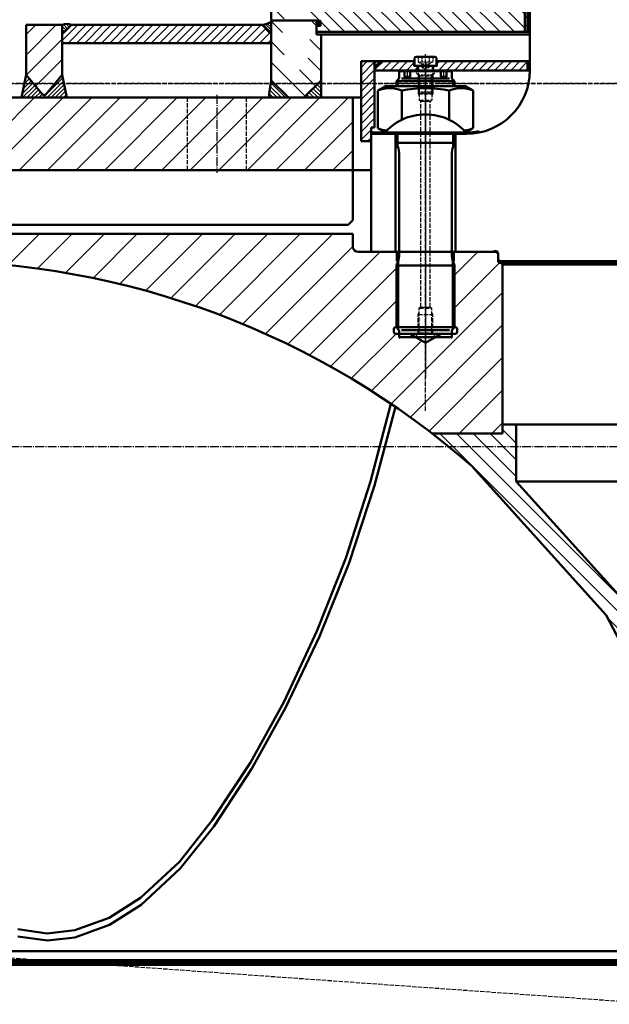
# Model space of a CAD drawing. Header units: millimetres. Extents: x 452087 to 582075, y 10891 to 81641.
# Tile 30 of 46: x 489434 to 490083, y 36422 to 37507. Entities that reach past the tile are written whole.
import ezdxf

# ---------------------------------------------------------------- set-up
doc = ezdxf.new("R2010")
doc.units = ezdxf.units.MM
for name, pattern in [('AM_DIN_F_W050', [6.25, 4.75, -1.5]), ('AM_DIN_F_W050x2', [3.125, 2.25, -0.875]), ('AM_DIN_G_W050', [13.75, 9.75, -1.5, 1, -1.5]), ('AM_DIN_G_W050x2', [6.875, 4.75, -0.875, 0.375, -0.875]), ('CENTER', [50.8, 31.75, -6.35, 6.35, -6.35]), ('ГТО-1 Пунктир', [7, 5, -2])]:
    doc.linetypes.add(name, pattern=pattern)
doc.layers.add('ALL_AXIS', color=4, linetype='CENTER')
for name, color, linetype, lineweight in [('AM_0', 7, 'Continuous', 50), ('AM_0N', 7, 'Continuous', 50), ('AM_3', 6, 'AM_DIN_F_W050', 25), ('AM_3N', 6, 'AM_DIN_F_W050', 25), ('AM_4', 3, 'Continuous', 25), ('AM_5', 3, 'Continuous', 25), ('AM_7', 4, 'AM_DIN_G_W050', 25), ('AM_7N', 3, 'AM_DIN_G_W050', 25), ('AM_8', 1, 'Continuous', 25), ('AM_9', 253, 'Continuous', 0), ('ГТО-2_Бетон 0.6', 2, 'Continuous', 60), ('ГТО-2_Пунктир', 151, 'ГТО-1 Пунктир', 25)]:
    doc.layers.add(name, color=color, linetype=linetype, lineweight=lineweight)
pattern_1 = [(45, (-1701.7796, -2087.617), (-3.535534, 3.535534), [])]
pattern_2 = [(135, (-34713.96, -60339.199), (-8.9604571, -8.9604571), [])]
pattern_3 = [(135, (-34713.9595, -60339.1986), (-4.58205194, -4.58205194), [])]
pattern_4 = [(45, (25142.9935, 8230.4198), (2.24506403, -2.24506403), [])]
pattern_5 = [(135, (-40809.333, -14169.955), (4.4194174, 4.4194174), [])]

# ---------------------------------------------------------------- blocks, each defined once
blk = doc.blocks.new('A$C3577472E')
at = {"layer": 'AM_8'}
h = blk.add_hatch(dxfattribs=at)
h.set_pattern_fill('_U', color=256, scale=7, angle=45, style=0, pattern_type=0)
h.set_pattern_definition([(45, (-25, 567.5), (-4.949747, 4.949747), [])])
h.paths.add_polyline_path([(-882.5, -10), (-882.5, -70), (-860.8, -70), (-858.3, -67.5), (-858.3, -3), (-860.1, 0), (-879.8, 0)])
at = {"layer": 'AM_0'}
for p, q in [((-857.5, 0), (-879.8, 0)), ((-882.5, -10), (-879.8, 0)), ((-882.5, -70), (-882.5, -10)), ((-860.1, 0), (-858.3, -3)), ((-858.3, -3), (-860.1, 0)), ((-858.3, -67.5), (-858.3, -3)), ((-858.3, -3), (-857.5, -3)), ((0, -70), (-882.5, -70)), ((-858.3, -67.5), (-860.8, -70)), ((-858.3, -67.5), (0, -67.5))]:
    blk.add_line(p, q, dxfattribs=at)
blk = doc.blocks.new('ETWTWTRZT')
at = {"layer": 'AM_0'}
blk.add_line((-606.5, -347), (-912.5, -347), dxfattribs=at)
blk.add_blockref('A$C3577472E', (0, -277), dxfattribs=at)
blk = doc.blocks.new('WSEAW4RW4')
at = {"layer": 'AM_0'}
blk.add_line((916, 40), (-916, 40), dxfattribs=at)
blk = doc.blocks.new('AWEA35TQ35T35')
at = {"layer": 'AM_0'}
h = blk.add_hatch(color=256, dxfattribs=at)
h.paths.add_polyline_path([(315, 50), (315, 35), (300, 35, -0.414214)])
h.paths.add_polyline_path([(315, 35), (330, 35, -0.414214), (315, 20)])
h = blk.add_hatch(color=256, dxfattribs=at)
h.paths.add_polyline_path([(300, 35), (315, 35), (315, 50, 0.414214)])
h.paths.add_polyline_path([(315, 35), (315, 20, 0.414214), (330, 35)])
h = blk.add_hatch(color=256, dxfattribs=at)
h.paths.add_polyline_path([(395, 50), (395, 35), (410, 35, 0.414214)])
h.paths.add_polyline_path([(395, 35), (380, 35, 0.414214), (395, 20)])
h = blk.add_hatch(color=256, dxfattribs=at)
h.paths.add_polyline_path([(410, 35), (395, 35), (395, 50, -0.414214)])
h.paths.add_polyline_path([(395, 35), (395, 20, -0.414214), (380, 35)])
at = {"layer": 'AM_8'}
h = blk.add_hatch(dxfattribs=at)
h.set_pattern_fill('_U', color=256, scale=12.672, angle=135, style=0, pattern_type=0)
h.set_pattern_definition(pattern_2)
h.paths.add_polyline_path([(-509, 10.5), (-495.6, 10.5), (-495.6, 60), (-510, 60), (-510, 11.5)])
h = blk.add_hatch(dxfattribs=at)
h.set_pattern_fill('_U', color=256, scale=11, angle=135, style=0, pattern_type=0)
h.set_pattern_definition([(135, (-16351.83, 8094.186), (-7.7781746, -7.7781746), [])])
edge = h.paths.add_edge_path()
edge.add_line((-329.4, 42.2), (-330.6, 43.4))
edge.add_line((-330.6, 43.4), (-330.6, 59.8))
edge.add_line((-330.6, 59.8), (-330.9, 60))
edge.add_line((-330.9, 60), (-468.4, 60))
edge.add_line((-468.4, 60), (-468.4, 51.6))
edge.add_line((-468.4, 51.6), (-467.5, 49.5))
edge.add_line((-467.5, 49.5), (-467.5, 10.5))
edge.add_line((-467.5, 10.5), (-460, 10.5))
edge.add_line((-460, 10.5), (-460, 10.4))
edge.add_arc((-459.6, 10.4), 0.4, 180, 270)
edge.add_line((-459.6, 10), (-456, 10))
edge.add_arc((-456, 9.6), 0.4, 0, 90, ccw=False)
edge.add_line((-455.6, 9.6), (-455.6, 4.9))
edge.add_arc((-456, 4.9), 0.4, -90, 0, ccw=False)
edge.add_line((-456, 4.5), (-459.8, 4.5))
edge.add_arc((-459.8, 4.3), 0.2, 90, 180)
edge.add_line((-460, 4.3), (-460, -1))
edge.add_line((-460, -1), (-459, -2))
edge.add_line((-459, -2), (-230.5, -2))
edge.add_line((-230.5, -2), (-230.5, 45))
edge.add_line((-230.5, 45), (-288, 45))
edge.add_arc((-288, 47), 2, 180, 270, ccw=False)
edge.add_line((-290, 47), (-290, 59))
edge.add_line((-290, 59), (-291, 60))
edge.add_line((-291, 60), (-296.5, 60))
edge.add_line((-296.5, 60), (-314.1, 60))
edge.add_line((-314.1, 60), (-314.6, 59.7))
edge.add_line((-314.6, 59.7), (-314.6, 43.4))
edge.add_line((-314.6, 43.4), (-315.6, 42.4))
edge.add_line((-315.6, 42.4), (-315.6, 25.7))
edge.add_line((-315.6, 25.7), (-322.5, 21.7))
edge.add_line((-322.5, 21.7), (-329.4, 25.7))
edge.add_line((-329.4, 25.7), (-329.4, 42.2))
h = blk.add_hatch(dxfattribs=at)
h.set_pattern_fill('_U', color=256, scale=11, angle=135, style=0, pattern_type=0)
h.set_pattern_definition([(135, (-12027.523, 3184.946), (-7.778175, -7.778175), [])])
edge = h.paths.add_edge_path(flags=16)
edge.add_arc((435, 35), 12, -156.1657, 191.4592, ccw=False)
edge.add_arc((435, 35), 12, 191.4592, 203.8343, ccw=False)
edge = h.paths.add_edge_path(flags=16)
edge.add_arc((395, 35), 15, -134.1123, 191.4592, ccw=False)
edge.add_arc((395, 35), 15, 191.4592, 225.8877, ccw=False)
edge = h.paths.add_edge_path(flags=16)
edge.add_arc((355, 35), 12, -72.0135, 191.4592, ccw=False)
edge.add_arc((355, 35), 12, 191.4592, 287.9865, ccw=False)
edge = h.paths.add_edge_path()
edge.add_line((460, -1), (460, 4.3))
edge.add_arc((459.8, 4.3), 0.2, 0, 90)
edge.add_line((459.8, 4.5), (459.8, 4.5))
edge.add_ellipse((457.8, 5.7), major_axis=(0, 2.75), ratio=0.8, start_angle=116.0866, end_angle=242.9643)
edge.add_arc((456, 4.9), 0.4, 180, 243.9141)
edge.add_line((455.6, 4.9), (455.6, 9.6))
edge.add_arc((456, 9.6), 0.4, 90, 180)
edge.add_line((456, 10), (459.6, 10))
edge.add_arc((459.6, 10.4), 0.4, 270, 360)
edge.add_line((460, 10.4), (460, 10.5))
edge.add_line((460, 10.5), (466, 10.5))
edge.add_line((466, 10.5), (466, 20.5))
edge.add_line((466, 20.5), (466, 60))
edge.add_line((466, 60), (461.2, 60))
edge.add_line((461.2, 60), (330.5, 60))
edge.add_line((330.5, 60), (330.5, 43.2))
edge.add_line((330.5, 43.2), (329.3, 42))
edge.add_line((329.3, 42), (328.3, 42))
edge.add_arc((315, 35), 15, 91.8571, 387.8181)
edge.add_line((314.5, 50), (314.5, 60))
edge.add_line((314.5, 60), (313.5, 60))
edge.add_line((313.5, 60), (296.5, 60))
edge.add_line((296.5, 60), (291, 60))
edge.add_line((291, 60), (290, 59))
edge.add_line((290, 59), (290, 54))
edge.add_line((290, 54), (290, 54))
edge.add_line((290, 54), (290, 47))
edge.add_arc((288, 47), 2, 270, 360)
edge.add_line((288, 45), (230.5, 45))
edge.add_line((230.5, 45), (230.5, -2))
edge.add_line((230.5, -2), (459, -2))
edge.add_line((459, -2), (460, -1))
h = blk.add_hatch(dxfattribs=at)
h.set_pattern_fill('_U', color=256, scale=12.672, angle=135, style=0, pattern_type=0)
h.set_pattern_definition(pattern_2)
h.paths.add_polyline_path([(509, 10.5), (510, 11.5), (510, 60), (499, 60), (499, 10.5)])
h = blk.add_hatch(dxfattribs=at)
h.set_pattern_fill('_U', color=256, scale=6.48, angle=135, style=0, pattern_type=0)
h.set_pattern_definition(pattern_3)
h.paths.add_polyline_path([(-230.5, 45), (-230.5, -2), (-227.5, -2), (-227.5, 45)])
h = blk.add_hatch(dxfattribs=at)
h.set_pattern_fill('_U', color=256, scale=6.48, angle=135, style=0, pattern_type=0)
h.set_pattern_definition(pattern_3)
h.paths.add_polyline_path([(227.5, 45), (227.5, 0), (230.5, 0), (230.5, 45)])
h = blk.add_hatch(dxfattribs=at)
h.set_pattern_fill('_U', color=256, scale=5, angle=45, style=0, pattern_type=0)
h.set_pattern_definition(pattern_1)
edge = h.paths.add_edge_path()
edge.add_arc((355, 35), 12, 191.4592, 410.1215)
edge.add_arc((355, 35), 12, 50.1215, 191.4592)
h = blk.add_hatch(dxfattribs=at)
h.set_pattern_fill('_U', color=256, scale=5, angle=45, style=0, pattern_type=0)
h.set_pattern_definition(pattern_1)
edge = h.paths.add_edge_path()
edge.add_arc((435, 35), 12, 191.4592, 392.3223)
edge.add_arc((435, 35), 12, 32.3223, 191.4592)
at = {"layer": 'AM_0'}
for p, q in [((-510, 11.5, 0), (-510, 60, 0)), ((-290, 60, 0), (-510, 60, 0)), ((-290, 59, 0), (-291, 60, 0)), ((-290, 59, 0), (-290, 47, 0)), ((510, 60, 0), (290, 60, 0)), ((290, 59, 0), (291, 60, 0)), ((290, 59, 0), (290, 47, 0)), ((466, 60, 0), (466, 10.5, 0)), ((499, 60, 0), (499, 10.5, 0)), ((510, 11.5, 0), (510, 60, 0)), ((-225, 45, 0), (-288, 45, 0)), ((-230.5, 45, 0), (-230.5, -2, 0)), ((-227.5, 45, 0), (-227.5, -2, 0)), ((288, 45, 0), (225, 45)), ((227.5, 45, 0), (227.5, -2, 0)), ((230.5, 45, 0), (230.5, -2, 0)), ((-509, 10.5, 0), (-510, 11.5, 0)), ((-509, 10.5, 0), (-510, 11.5, 0)), ((509, 10.5, 0), (510, 11.5, 0)), ((-460, 10.5, 0), (-509, 10.5, 0)), ((-460, 10.5, 0), (-509, 10.5, 0)), ((-460, 10.4, 0), (-460, 10.5, 0)), ((-460, 4.3, 0), (-460, -1, 0)), ((-459.8, 4.5, 0), (-456, 4.5, 0)), ((-456, 10, 0), (-459.6, 10, 0)), ((-455.6, 4.9, 0), (-455.6, 9.6, 0)), ((455.6, 4.9, 0), (455.6, 9.6, 0)), ((456, 10, 0), (459.6, 10, 0)), ((459.8, 4.5, 0), (456, 4.5, 0)), ((460, 10.4, 0), (460, 10.5, 0)), ((460, 10.5, 0), (509, 10.5, 0)), ((460, 4.3, 0), (460, -1, 0)), ((-460, -1, 0), (-459, -2, 0)), ((-459, -2, 0), (-225, -2, 0)), ((459, -2, 0), (225, -2, 0)), ((460, -1, 0), (459, -2, 0))]:
    blk.add_line(p, q, dxfattribs=at)
for centre, radius in [((315, 35, 0), 15), ((315, 35, 0), 15), ((355, 35, 0), 12), ((395, 35, 0), 15), ((395, 35, 0), 15), ((435, 35, 0), 12)]:
    blk.add_circle(centre, radius, dxfattribs=at)
for centre, radius, start, end in [((-288, 47, 0), 2, 180, 270), ((288, 47, 0), 2, 270, 0), ((-459.6, 10.4, 0), 0.4, 180, 270), ((-459.8, 4.3, 0), 0.2, 90, 180), ((-456, 9.6, 0), 0.4, 0, 90), ((-456, 4.9, 0), 0.4, 270, 0), ((456, 9.6, 0), 0.4, 90, 180), ((456, 4.9, 0), 0.4, 180, 270), ((459.6, 10.4, 0), 0.4, 270, 0), ((459.8, 4.3, 0), 0.2, 360, 90)]:
    blk.add_arc(centre, radius, start, end, dxfattribs=at)
at = {"layer": 'AM_3'}
for centre in [(355, 35, 0), (435, 35, 0)]:
    blk.add_circle(centre, 20, dxfattribs=at)
at = {"layer": 'AM_4'}
for centre in [(355, 35, 0), (435, 35, 0)]:
    blk.add_arc(centre, 10.2, 260, 170, dxfattribs=at)
at = {"layer": 'AM_7'}
blk.add_line((0, -12.5, 0), (0, 72.5, 0), dxfattribs=at)
at = {"layer": 'AM_7', "linetype": 'AM_DIN_G_W050x2'}
for p, q in [((355, 58, 0), (355, 12, 0)), ((435, 58, 0), (435, 12, 0)), ((482.5, 7.5, 0), (482.5, 63, 0)), ((315, 53, 0), (315, 17, 0)), ((395, 53, 0), (395, 17, 0))]:
    blk.add_line(p, q, dxfattribs=at)
at = {"layer": 'AM_7N', "linetype": 'AM_DIN_G_W050x2'}
blk.add_line((297, 35, 0), (458, 35, 0), dxfattribs=at)
blk = doc.blocks.new('TERATTGTG')
at = {"layer": 'AM_8'}
h = blk.add_hatch(dxfattribs=at)
h.set_pattern_fill('_U', color=256, scale=1.2, angle=135, style=0, double=1, pattern_type=0)
h.set_pattern_definition([(45, (-84.0029, -837.7057), (0.8485281, -0.8485281), []), (315, (-84.0029, -837.7057), (-0.8485281, -0.8485281), [])])
edge = h.paths.add_edge_path()
edge.add_ellipse((457.7, 83.4), major_axis=(0, 2.75), ratio=0.8, start_angle=-115.812, end_angle=180, ccw=False)
edge.add_ellipse((457.7, 83.4), major_axis=(0, 2.75), ratio=0.8, start_angle=180, end_angle=244.188, ccw=False)
at = {"layer": 'AM_0', "extrusion": (0, 0, -1)}
blk.add_ellipse((457.7, 83.4, 0), major_axis=(0, 2.75), ratio=0.8, dxfattribs=at)
at = {"layer": 'AM_9', "elevation": 0}
for points in [[(466.7, 86.7), (466.7, 86.7)], [(498.2, 86.7), (498.2, 86.7)]]:
    blk.add_lwpolyline(points, dxfattribs=at)
at = {"layer": 'AM_0', "xscale": -1}
blk.add_blockref('AWEA35TQ35T35', (0, 76.2), dxfattribs=at)
blk = doc.blocks.new('WERR')
at = {"layer": 'AM_8'}
h = blk.add_hatch(dxfattribs=at)
h.set_pattern_fill('ANSI31', color=256, scale=8, angle=90, style=0)
h.set_pattern_definition([(45, (6000, -225), (17.96051, -17.96051), [])])
edge = h.paths.add_edge_path()
edge.add_line((-891.4, -9.8), (-1000, -9.8))
edge.add_line((-1000, -9.8), (-1000, 10.2))
edge.add_line((-1000, 10.2), (-1000, 69.1))
edge.add_line((-1000, 69.1), (-1000, 77.5))
edge.add_line((-1000, 77.5), (-997.5, 80))
edge.add_line((-997.5, 80), (-968.5, 80))
edge.add_line((-968.5, 80), (-966, 77.5))
edge.add_line((-966, 77.5), (-966, 42))
edge.add_line((-966, 42), (-966, 32.5))
edge.add_arc((-963, 32.5), 3, 180, 270)
edge.add_line((-963, 29.5), (-935.5, 29.5))
edge.add_arc((-935.5, 32.5), 3, 270, 360)
edge.add_line((-932.5, 32.5), (-932.5, 77.5))
edge.add_line((-932.5, 77.5), (-930, 80))
edge.add_line((-930, 80), (-902.5, 80))
edge.add_line((-902.5, 80), (-900, 77.5))
edge.add_line((-900, 77.5), (-900, 40))
edge.add_arc((-880, 40), 20, 180, 270)
edge.add_line((-880, 20), (-420, 20))
edge.add_line((-420, 20), (-420, 6))
edge.add_arc((-414, 6), 6, 180, 270)
edge.add_line((-414, 0), (-373, 0))
edge.add_line((-373, 0), (-370, 0))
edge.add_line((-370, 0), (-370, -9.3))
edge.add_arc((-394, -2.3), 25, 340, 343.7398, ccw=False)
edge.add_arc((-394, -2.3), 25, 340, 343.7398)
edge.add_line((-370, -9.3), (-370, -15))
edge.add_line((-370, -15), (-372, -15))
edge.add_line((-372, -15), (-370.5, -10.9))
edge.add_line((-370.5, -10.9), (-372, -15))
edge.add_line((-372, -15), (-372, -83))
edge.add_line((-372, -83), (-373, -83))
edge.add_arc((-373, -85), 2, 90, 180)
edge.add_line((-375, -85), (-375, -88))
edge.add_arc((-373, -88), 2, 180, 270)
edge.add_line((-373, -90), (-369, -90))
edge.add_line((-369, -90), (-369, -94))
edge.add_line((-369, -94), (-350.4, -94))
edge.add_line((-350.4, -94), (-340, -100))
edge.add_line((-340, -100), (-329.6, -94))
edge.add_line((-329.6, -94), (-311, -94))
edge.add_line((-311, -94), (-311, -90))
edge.add_line((-311, -90), (-307, -90))
edge.add_arc((-307, -88), 2, 270, 360)
edge.add_line((-305, -88), (-305, -85))
edge.add_arc((-307, -85), 2, 0, 90)
edge.add_line((-307, -83), (-308, -83))
edge.add_line((-308, -83), (-308, -15))
edge.add_line((-308, -15), (-309.5, -10.9))
edge.add_arc((-286, -2.3), 25, 196.2602, 200, ccw=False)
edge.add_line((-310, -9.3), (-310, 0))
edge.add_line((-310, 0), (-307, 0))
edge.add_line((-307, 0), (-267.1, 0))
edge.add_line((-267.1, 0), (-262, 0))
edge.add_line((-262, 0), (-260, -2))
edge.add_line((-260, -2), (-260, -8))
edge.add_line((-260, -8), (-260, -10))
edge.add_arc((-258, -10), 2, 180, 270)
edge.add_line((-258, -12), (-257, -12))
edge.add_line((-257, -12), (-255, -14))
edge.add_line((-255, -14), (-255, -200))
edge.add_line((-255, -200), (-332.6, -200))
edge.add_arc((-891.4, -925.8), 916, 52.4063, 90)
h = blk.add_hatch(dxfattribs=at)
h.set_pattern_fill('_U', color=256, scale=13, angle=45, style=0, pattern_type=0)
h.set_pattern_definition([(135, (162.5, 1237.582), (9.19239, 9.19239), [])])
edge = h.paths.add_edge_path()
edge.add_line((-45, -530.1), (-45, -554.8))
edge.add_line((-45, -554.8), (-60.3, -554.8))
edge.add_line((-60.3, -554.8), (-140.9, -400.2))
edge.add_line((-140.9, -400.2), (-288.2, -236.5))
edge.add_arc((-891.4, -925.8), 916, 48.8115, 52.4063)
edge.add_line((-332.6, -200), (-255, -200))
edge.add_line((-255, -200), (-255, -190))
edge.add_line((-255, -190), (-240, -190))
edge.add_line((-240, -190), (-240, -252.7))
edge.add_line((-240, -252.7), (-120.2, -385.8))
edge.add_line((-120.2, -385.8), (-45, -530.1))
at = {"layer": 'AM_0'}
for p, q in [((-880, 20), (-420, 20)), ((-420, 6), (-420, 20)), ((-414, 0), (-260.8, 0)), ((-370, -83), (-370, 0)), ((-310, -83), (-310, 0)), ((-262, 0), (-260, -2)), ((-260, -10), (-260, -2)), ((-258, -12), (0, -12)), ((-257, -12), (-255, -14)), ((-255, -200), (-255, -14)), ((-255, -14), (0, -14)), ((-375, -85), (-375, -88)), ((-373, -83), (-369, -83)), ((-370, -83), (-373, -83)), ((-311, -83), (-307, -83)), ((-305, -88), (-305, -85)), ((-307, -90), (-373, -90)), ((-373, -90), (-357.3, -90)), ((-340, -100), (-357.3, -90)), ((-357.3, -90), (-340, -100)), ((-322.7, -90), (-340, -100)), ((-340, -100), (-322.7, -90)), ((-322.7, -90), (-307, -90)), ((-255, -190), (255, -190)), ((-240, -190), (-240, -252.7)), ((-255, -200), (-332.6, -200)), ((-288.2, -236.5), (-140.9, -400.2)), ((-240, -252.7), (-120.2, -385.8)), ((-240, -252.7), (240, -252.7)), ((-140.9, -400.2), (-60.3, -554.8)), ((0, -770), (-855, -770))]:
    blk.add_line(p, q, dxfattribs=at)
at = {"layer": 'AM_0', "ltscale": 0.05}
for p, q in [((-375, -85), (-375, -88)), ((-305, -85), (-305, -88))]:
    blk.add_line(p, q, dxfattribs=at)
at = {"layer": 'AM_0'}
for points in [[(-378, -167.3), (-400.5, -252.9), (-427.8, -337.2), (-459.5, -417.6), (-496.2, -495.8), (-532.9, -562.1), (-574.5, -625.5), (-610.9, -671.5), (-653.8, -711.4), (-688.5, -733.2), (-726.4, -747.1), (-756.8, -750.5), (-789, -746)], [(-373.1, -170.6), (-396.1, -257.2), (-424.2, -342.3), (-456.6, -423.4), (-494.1, -502.2), (-531.3, -568.9), (-573.3, -632.6), (-610.1, -678.9), (-653.3, -719), (-688.2, -741), (-726.4, -754.9), (-756.3, -758.3), (-789, -753.8)]]:
    blk.add_lwpolyline(points, dxfattribs=at)
for centre, radius, start, end in [((-414, 6), 6, 180, 270), ((-891.4, -925.8), 916, 48.8115, 90), ((-258, -10), 2, 180, 270), ((-373, -85), 2, 90, 180), ((-307, -85), 2, 360, 90), ((-373, -88), 2, 180, 270), ((-307, -88), 2, 270, 360)]:
    blk.add_arc(centre, radius, start, end, dxfattribs=at)
at = {"layer": 'AM_0', "ltscale": 0.05}
for centre, start, end in [((-373, -85), 90, 180), ((-307, -85), 360, 90), ((-373, -88), 180, 270), ((-307, -88), 270, 360)]:
    blk.add_arc(centre, 2, start, end, dxfattribs=at)
at = {"layer": 'AM_5', "ltscale": 0.8}
for p, q in [((-372, -10, 0), (-372, 0, 0)), ((-308, -10, 0), (-308, 0, 0)), ((-372, -78, 0), (-372, -83)), ((-308, -78, 0), (-308, -83))]:
    blk.add_line(p, q, dxfattribs=at)
at = {"layer": 'AM_7', "ltscale": 0.2}
blk.add_line((-340, 29.2), (-340, -138.1), dxfattribs=at)
at = {"layer": 'AM_0', "xscale": -1}
blk.add_blockref('TERATTGTG', (0, 168.3), dxfattribs=at)
blk = doc.blocks.new('awefxgxhf')
at = {"layer": 'AM_0'}
blk.add_line((980, 20), (-980, 20), dxfattribs=at)
blk = doc.blocks.new('R6UDR6')
at = {"layer": 'AM_8'}
h = blk.add_hatch(dxfattribs=at)
h.set_pattern_fill('ANSI31', color=256, scale=5, angle=90, style=0)
h.set_pattern_definition([(45, (-2722.285, -2445.675), (11.22532, -11.22532), [])])
h.paths.add_polyline_path([(482.5, 28.3), (495.6, 35.8), (495.6, 47.5), (497.5, 51), (497.5, 84.6), (498.3, 85), (510, 85), (510, 19), (491, 0), (474, 0), (455, 19), (455, 69.5), (460, 69.5), (460, 85), (466.8, 85), (467.5, 84.6), (467.5, 51), (469.4, 47.5), (469.4, 35.8)])
at = {"layer": 'AM_8', "ltscale": 0.8}
h = blk.add_hatch(dxfattribs=at)
h.set_pattern_fill('_U', color=256, scale=2, angle=45, style=0, pattern_type=0)
h.set_pattern_definition([(45, (2672.285, -2445.6752), (-1.4142136, 1.4142136), [])])
edge = h.paths.add_edge_path()
edge.add_line((510, 70), (510, 83.8))
edge.add_arc((520.7, 97.1), 17.1, 231.1308, 267.5235)
edge.add_line((520, 80), (510, 70))
h = blk.add_hatch(dxfattribs=at)
h.set_pattern_fill('_U', color=256, scale=6.48, angle=135, style=0, pattern_type=0)
h.set_pattern_definition([(135, (2697.285, -2445.675), (-4.582052, -4.582052), [])])
h.paths.add_polyline_path([(520, 80), (510, 70), (510, 60), (740, 60), (740, 70), (730, 80)])
h = blk.add_hatch(dxfattribs=at)
h.set_pattern_fill('_U', color=256, scale=2.5, angle=45, style=0, pattern_type=0)
h.set_pattern_definition([(45, (2697.285, -2445.6752), (-1.767767, 1.767767), [])])
h.paths.add_polyline_path([(730, 80), (740, 70), (740, 80, 0.217945)])
at = {"layer": 'AM_8'}
h = blk.add_hatch(dxfattribs=at)
h.set_pattern_fill('ANSI31', color=256, scale=5, angle=90, style=0)
h.set_pattern_definition([(135, (7021.592, -7354.916), (-11.22532, -11.22532), [])])
h.paths.add_polyline_path([(780, 80), (740, 80), (740, 25), (758.5, 3), (761.5, 3), (780, 25)])
h = blk.add_hatch(dxfattribs=at)
h.set_pattern_fill('ANSI31', color=256, angle=90, style=0)
h.set_pattern_definition([(135, (-95033.9256, 8981.359), (-2.24506403, -2.24506403), [])])
h.paths.add_polyline_path([(780, 25), (761.5, 3), (758.5, 3), (740, 25), (740, 25), (735, 0), (785, 0)])
h = blk.add_hatch(dxfattribs=at)
h.set_pattern_fill('ANSI31', color=256, angle=90, style=0)
h.set_pattern_definition(pattern_4)
h.paths.add_polyline_path([(474, 0), (455, 0), (455, 19)])
h = blk.add_hatch(dxfattribs=at)
h.set_pattern_fill('ANSI31', color=256, angle=90, style=0)
h.set_pattern_definition(pattern_4)
h.paths.add_polyline_path([(510, 19, -0.018017), (512.5, 0), (491, 0)])
at = {"layer": 'AM_8', "ltscale": 0.8}
h = blk.add_hatch(dxfattribs=at)
h.set_pattern_fill('ANSI31', color=256, scale=7, style=0)
h.set_pattern_definition([(135, (-6317.58, -210.06), (15.71545, 15.71545), [])])
h.paths.add_polyline_path([(602.5, 0), (906.2, 0), (917, -28.5), (920.6, -51), (919.7, -60), (888.5, -60), (888, -60), (888, -80), (602.5, -80)])
h.paths.add_polyline_path([(570, 0), (602.5, 0), (602.5, -80), (570, -80)])
h.paths.add_polyline_path([(537.5, 0), (570, 0), (570, -80), (537.5, -80)])
h.paths.add_polyline_path([(420, 0), (455, 0), (537.5, 0), (537.5, -80), (420, -80), (420, -80)])
at = {"layer": 'AM_0', "ltscale": 0.8}
for p, q in [((460, 85, 0), (510, 85, 0)), ((460, 85, 0), (460, 69.5, 0)), ((510, 85, 0), (510, 19, 0)), ((510, 70, 0), (520, 80, 0)), ((740, 70, 0), (730, 80, 0)), ((460, 69.5, 0), (225, 69.5, 0)), ((455, 69.5, 0), (455, 0, 0)), ((474, 0), (455, 19)), ((491, 0), (510, 19)), ((420, 0), (420, -80))]:
    blk.add_line(p, q, dxfattribs=at)
at = {"layer": 'AM_0', "linetype": 'Continuous'}
for p, q in [((520, 80, 0), (730, 80, 0)), ((510, 60, 0), (740, 60, 0))]:
    blk.add_line(p, q, dxfattribs=at)
at = {"layer": 'AM_0'}
for p, q in [((740, 24.1, 0), (740, 80, 0)), ((740, 80, 0), (780, 80, 0)), ((780, 25, 0), (780, 80, 0)), ((740, 25, 0), (735, 0, 0)), ((740, 25, 0), (758.5, 3, 0)), ((780, 25, 0), (761.5, 3, 0)), ((780, 25, 0), (785, 0, 0)), ((455, 0, 0), (411, 0, 0)), ((455, 0, 0), (941.4, 0, 0)), ((758.5, 3, 0), (761.5, 3, 0)), ((931.3, -80), (400, -80)), ((420, -80), (420, -135)), ((425, -140), (420, -135)), ((881, -140), (425, -140))]:
    blk.add_line(p, q, dxfattribs=at)
at = {"layer": 'AM_0', "ltscale": 0.8}
for centre, radius, start, end in [((520.7, 97.1, 0), 17.1, 231.1308, 267.5235), ((735, 69.1, 0), 12, 65.4099, 114.5901), ((247.7, -25.2), 266, 5.4315, 9.5602)]:
    blk.add_arc(centre, radius, start, end, dxfattribs=at)
at = {"layer": 'AM_3'}
for p, q in [((537.5, 0, 0), (537.5, -80, 0)), ((602.5, 0, 0), (602.5, -80, 0))]:
    blk.add_line(p, q, dxfattribs=at)
at = {"layer": 'AM_7'}
blk.add_line((570, 3, 0), (570, -83), dxfattribs=at)
blk = doc.blocks.new('srgzk')
at = {"layer": 'AM_3'}
for p, q in [((-6.9, -5), (-12.9, 1)), ((6.9, -5), (12.9, 1)), ((-8, -3.9), (-8, -25)), ((-6.9, -5), (6.9, -5)), ((-6.9, -5), (-6.9, -32)), ((6.9, -5), (6.9, -32)), ((8, -3.9), (8, -25)), ((-8, -25), (-6.9, -27)), ((-8, -25), (8, -25)), ((-5, -33.1), (-6.9, -32)), ((-6.9, -32), (6.9, -32)), ((5, -33.1), (6.9, -32)), ((8, -25), (6.9, -27)), ((-5, -259.9, 0), (-5, -33.1)), ((-5, -33.1), (5, -33.1)), ((5, -259.9, 0), (5, -33.1)), ((-5, -259.9, 0), (-6.9, -261, 0)), ((-5, -259.9, 0), (5, -259.9, 0)), ((5, -259.9, 0), (6.9, -261, 0)), ((-8, -268, 0), (-6.9, -266, 0)), ((-8, -289.1, 0), (-8, -268, 0)), ((-8, -268, 0), (8, -268, 0)), ((-6.9, -288, 0), (-6.9, -261, 0)), ((-6.9, -261, 0), (6.9, -261, 0)), ((6.9, -288, 0), (6.9, -261, 0)), ((8, -268, 0), (6.9, -266, 0)), ((8, -289.1, 0), (8, -268, 0)), ((-6.9, -288, 0), (-12.9, -294, 0)), ((-6.9, -288, 0), (6.9, -288, 0)), ((6.9, -288, 0), (12.9, -294, 0))]:
    blk.add_line(p, q, dxfattribs=at)
at = {"layer": 'AM_7', "linetype": 'AM_DIN_G_W050x2'}
blk.add_line((0, -374), (0, 3), dxfattribs=at)
blk = doc.blocks.new('_гто-2_рев 4')
at = {"layer": 'AM_8'}
h = blk.add_hatch(dxfattribs=at)
h.set_pattern_fill('_U', color=256, scale=6.25, angle=45, style=0, pattern_type=0)
h.set_pattern_definition(pattern_5)
h.paths.add_polyline_path([(352.5, 424.8), (388, 424.8), (396, 416.8), (396, 414.8), (348.5, 414.8), (348.5, 419.8), (352.5, 419.8)])
h.paths.add_polyline_path([(227.5, 424.8), (327.5, 424.8), (327.5, 419.8), (331.5, 419.8), (331.5, 414.8), (227.5, 414.8)])
h = blk.add_hatch(dxfattribs=at)
h.set_pattern_fill('_U', color=256, scale=2, angle=45, style=0, pattern_type=0)
h.set_pattern_definition([(135, (27071.2624, -13663.778), (1.41421356, 1.41421356), [])])
h.paths.add_polyline_path([(388, 424.8), (396, 424.8), (396, 416.8)])
h = blk.add_hatch(dxfattribs=at)
h.set_pattern_fill('_U', color=256, scale=6.25, angle=45, style=0, pattern_type=0)
h.set_pattern_definition(pattern_5)
h.paths.add_polyline_path([(396, 424.8), (411, 424.8), (411, 336.8), (400, 336.8), (400, 344.8), (400, 351.8), (396, 351.8)])
at = {"layer": 'ALL_AXIS', "linetype": 'CENTER', "ltscale": 0.05}
for p, q in [((320, 414.8), (320, 406.1)), ((340, 417.8), (340, 105)), ((360, 414.8), (360, 406.1))]:
    blk.add_line(p, q, dxfattribs=at)
at = {"layer": 'AM_0'}
for p, q in [((225, 519.3), (225, 414.8)), ((328, 424.8), (225, 424.8)), ((227.5, 424.8), (227.5, 414.8)), ((411, 424.8), (352, 424.8)), ((396, 416.8), (388, 424.8)), ((411, 336.8), (411, 424.8)), ((225, 414.8), (396, 414.8)), ((311, 413.8), (312, 414.8)), ((311, 413.8), (311, 406.8)), ((369, 413.8), (311, 413.8)), ((368, 414.8), (312, 414.8)), ((317, 414.8), (317, 407.8)), ((323, 414.8), (323, 407.8)), ((357, 414.8), (357, 407.8)), ((363, 414.8), (363, 407.8)), ((369, 413.8), (368, 414.8)), ((369, 413.8), (369, 406.8)), ((308, 402.8), (310.3, 405.1)), ((308, 402.8), (310, 404.8)), ((308, 402.8), (308, 397.3)), ((308, 397.3), (308, 402.8)), ((372, 402.8), (308, 402.8)), ((366.5, 405.8), (313.5, 405.8)), ((317, 407.8), (323, 407.8)), ((317, 407.8), (320, 406.1)), ((320, 406.1), (323, 407.8)), ((363, 407.8), (357, 407.8)), ((360, 406.1), (357, 407.8)), ((363, 407.8), (360, 406.1)), ((372, 402.8), (369.7, 405.1)), ((370, 404.8), (372, 402.8)), ((372, 397.3), (372, 402.8)), ((281, 346.2), (281.3, 347.7)), ((396, 351.8), (400, 351.8)), ((400, 336.8), (400, 351.8)), ((307.5, 346.3), (295, 346.3)), ((399, 344.8), (295, 344.8)), ((307, 214.8), (307, 344.8)), ((307.5, 346.3), (307.5, 344.8)), ((308, 334.8), (308, 346.3)), ((372, 334.8), (372, 346.3)), ((372.5, 346.3), (372.5, 344.8)), ((372.5, 346.3), (399, 346.3)), ((373, 214.8), (373, 344.8)), ((399, 344.8), (384.1, 344.8)), ((399, 344.8), (399, 346.3)), ((399, 344.8), (400, 343.8)), ((400, 215.8), (400, 344.8)), ((400, 215.8), (400, 343.8)), ((401, 336.8), (400, 337.8)), ((400, 336.8), (411, 336.8)), ((309.5, 330.7), (308, 334.8)), ((308, 334.8), (372, 334.8)), ((370.5, 330.7), (372, 334.8)), ((311, 322.1), (311, 212.4)), ((369, 322.1), (369, 212.4)), ((258, 204.8), (260, 206.8)), ((260, 206.8), (260, 212.8)), ((267.1, 214.8), (310.9, 214.8)), ((369.1, 214.8), (399, 214.8)), ((399, 214.8), (400, 215.8)), ((399, 214.8), (400, 215.8)), ((258, 204.8), (-258, 204.8)), ((309.5, 203.9), (308, 199.8)), ((309.5, 203.9), (308, 199.8)), ((308, 131.8), (308, 199.8)), ((308, 199.8), (372, 199.8)), ((308, 199.8), (308, 131.8)), ((370.5, 203.9), (372, 199.8)), ((372, 199.8), (370.5, 203.9)), ((372, 131.8), (372, 199.8)), ((372, 131.8), (372, 199.8)), ((308, 131.8), (310.3, 129.5)), ((372, 131.8), (308, 131.8)), ((308, 131.8), (310, 129.8)), ((372, 131.8), (369.7, 129.5)), ((370, 129.8), (372, 131.8)), ((311, 120.8), (311, 127.8)), ((311, 120.8), (312, 119.8)), ((369, 120.8), (311, 120.8)), ((366.5, 128.8), (313.5, 128.8)), ((369, 120.8), (368, 119.8)), ((369, 120.8), (369, 127.8))]:
    blk.add_line(p, q, dxfattribs=at)
at = {"layer": 'AM_0', "ltscale": 0.8}
blk.add_line((263.8, 215.7), (267.1, 214.8), dxfattribs=at)
at = {"layer": 'AM_0'}
for points in [[(331.5, 414.8), (331.5, 419.8), (327.5, 419.8), (327.5, 424.8)], [(348.5, 414.8), (348.5, 419.8), (352.5, 419.8), (352.5, 424.8)], [(396, 424.8), (396, 351.8)]]:
    blk.add_lwpolyline(points, dxfattribs=at)
for points in [[(320, 406.1), (323, 407.8), (317, 407.8)], [(360, 406.1), (363, 407.8), (357, 407.8)]]:
    blk.add_lwpolyline(points, close=True, dxfattribs=at)
for centre, radius, start, end in [((295, 414.8), 70, 180, 270), ((308.5, 406.8), 2.5, 315, 0), ((371.5, 406.8), 2.5, 180, 225), ((295, 414.8), 68.5, 258.463, 270), ((286, 322.1), 25, 0, 20), ((394, 322.1), 25, 160, 180), ((263, 212.8), 3, 75, 180), ((286, 212.4), 25, 340, 0), ((394, 212.4), 25, 180, 200), ((286, 212.4), 25, 340, 343.7398), ((394, 212.4), 25, 196.2602, 200), ((308.5, 127.8), 2.5, 0, 45), ((371.5, 127.8), 2.5, 135, 180)]:
    blk.add_arc(centre, radius, start, end, dxfattribs=at)
at = {"layer": 'AM_0N'}
for p, q in [((328, 428.2), (328, 419.8)), ((329.6, 429.8), (350.4, 429.8)), ((352, 428.2), (352, 419.8)), ((328, 419.8), (332, 419.8)), ((332, 419.8), (348, 419.8)), ((332, 419.8), (332, 414.8)), ((348, 419.8), (348, 414.8)), ((348, 419.8), (352, 419.8)), ((287.6, 392.5), (295.9, 397.3)), ((287.6, 351.1), (287.6, 392.5)), ((384.1, 397.3), (295.9, 397.3)), ((313.8, 360.3), (313.8, 392.5)), ((366.2, 360.3), (366.2, 392.5)), ((392.4, 392.5), (384.1, 397.3)), ((392.4, 351.1), (392.4, 392.5)), ((287.6, 351.1), (295.9, 346.3)), ((392.4, 351.1), (384.1, 346.3)), ((384.1, 346.3), (295.9, 346.3))]:
    blk.add_line(p, q, dxfattribs=at)
for centre, radius, start, end in [((329.6, 428.2), 1.6, 90, 180), ((350.4, 428.2), 1.6, 0, 90), ((300.7, 363.7), 31.6, 65.4965, 114.5035), ((340, 273.2), 122.1, 77.6066, 102.3934), ((379.3, 363.7), 31.6, 65.4965, 114.5035), ((340, 306.3), 60, 39.9162, 140.0747), ((300.7, 379.9), 31.6, 245.4965, 263.8723), ((379.3, 379.9), 31.6, 276.1277, 294.5035)]:
    blk.add_arc(centre, radius, start, end, dxfattribs=at)
at = {"layer": 'AM_3'}
for p, q in [((-2875.1, 400), (2117.2, 400)), ((1963, -479.7), (-2231.1, -777.9))]:
    blk.add_line(p, q, dxfattribs=at)
at = {"layer": 'AM_3N', "linetype": 'AM_DIN_F_W050x2'}
for p, q in [((331.9, 429.8), (331.9, 424.3)), ((331.9, 424.3), (336, 421.9)), ((336, 429.8), (336, 424.3)), ((344, 429.8), (344, 424.3)), ((348.1, 424.3), (344, 421.9)), ((348.1, 429.8), (348.1, 424.3)), ((332, 414.8), (332, 411)), ((344, 421.9), (336, 421.9)), ((336, 421.9), (336, 418.3)), ((344, 418.3), (336, 418.3)), ((336, 418.3), (340, 416)), ((344, 418.3), (340, 416)), ((344, 421.9), (344, 418.3)), ((348, 414.8), (348, 411)), ((333.2, 409.8), (332, 411)), ((332, 411), (332, 409.8)), ((348, 409.8), (332, 409.8)), ((332, 409.8), (332, 391)), ((333.2, 389.8), (333.2, 409.8)), ((346.8, 409.8), (348, 411)), ((346.8, 389.8), (346.8, 409.8)), ((348, 411), (348, 409.8)), ((348, 409.8), (348, 391)), ((332, 391), (333.2, 389.8)), ((348, 391), (332, 391)), ((348, 391), (346.8, 389.8)), ((346.8, 389.8), (333.2, 389.8))]:
    blk.add_line(p, q, dxfattribs=at)
for centre, radius, start, end in [((333.9, 426.9), 3.29, 232.1211, 307.8789), ((340, 435.7), 12.1, 250.5288, 289.4712), ((346.1, 426.9), 3.29, 232.1211, 307.8789)]:
    blk.add_arc(centre, radius, start, end, dxfattribs=at)
at = {"layer": 'AM_5'}
for p, q in [((310, 397.3), (310, 404.8)), ((370, 397.3), (370, 404.8)), ((310, 329.1), (310, 346.3)), ((370, 329.1), (370, 346.3)), ((310, 129.8), (310, 205.4)), ((370, 129.8), (370, 205.4))]:
    blk.add_line(p, q, dxfattribs=at)
at = {"layer": 'AM_7'}
blk.add_line((-1000, 0), (1000, 0), dxfattribs=at)
at = {"layer": 'AM_7N', "linetype": 'AM_DIN_G_W050x2'}
for p, q in [((340, 386.8), (340, 432.8)), ((340, 338.3), (340, 400.3))]:
    blk.add_line(p, q, dxfattribs=at)
at = {"layer": 'AM_0'}
blk.add_blockref('R6UDR6', (0, 384.8, 0), dxfattribs=at)
at = {"layer": 'AM_0', "extrusion": (0, 0, -1), "zscale": -1}
for name, p in [('WERR', (0, 214.8)), ('awefxgxhf', (0, -590.2)), ('WSEAW4RW4', (0, -610.2)), ('srgzk', (-340, 413.8)), ('ETWTWTRZT', (0, -220.7))]:
    blk.add_blockref(name, p, dxfattribs=at)

msp = doc.modelspace()

# ---------------------------------------------------------------- linework, layer by layer
at = {"layer": 'ГТО-2_Пунктир'}
msp.add_lwpolyline([(492920.6, 37436.5), (489360.6, 37436.5)], dxfattribs=at)

# ---------------------------------------------------------------- block references
at = {"layer": 'ГТО-2_Бетон 0.6', "color": 1, "xscale": -1}
msp.add_blockref('_гто-2_рев 4', (490220.6, 37036.1), dxfattribs=at)

doc.saveas('drawing.dxf')
